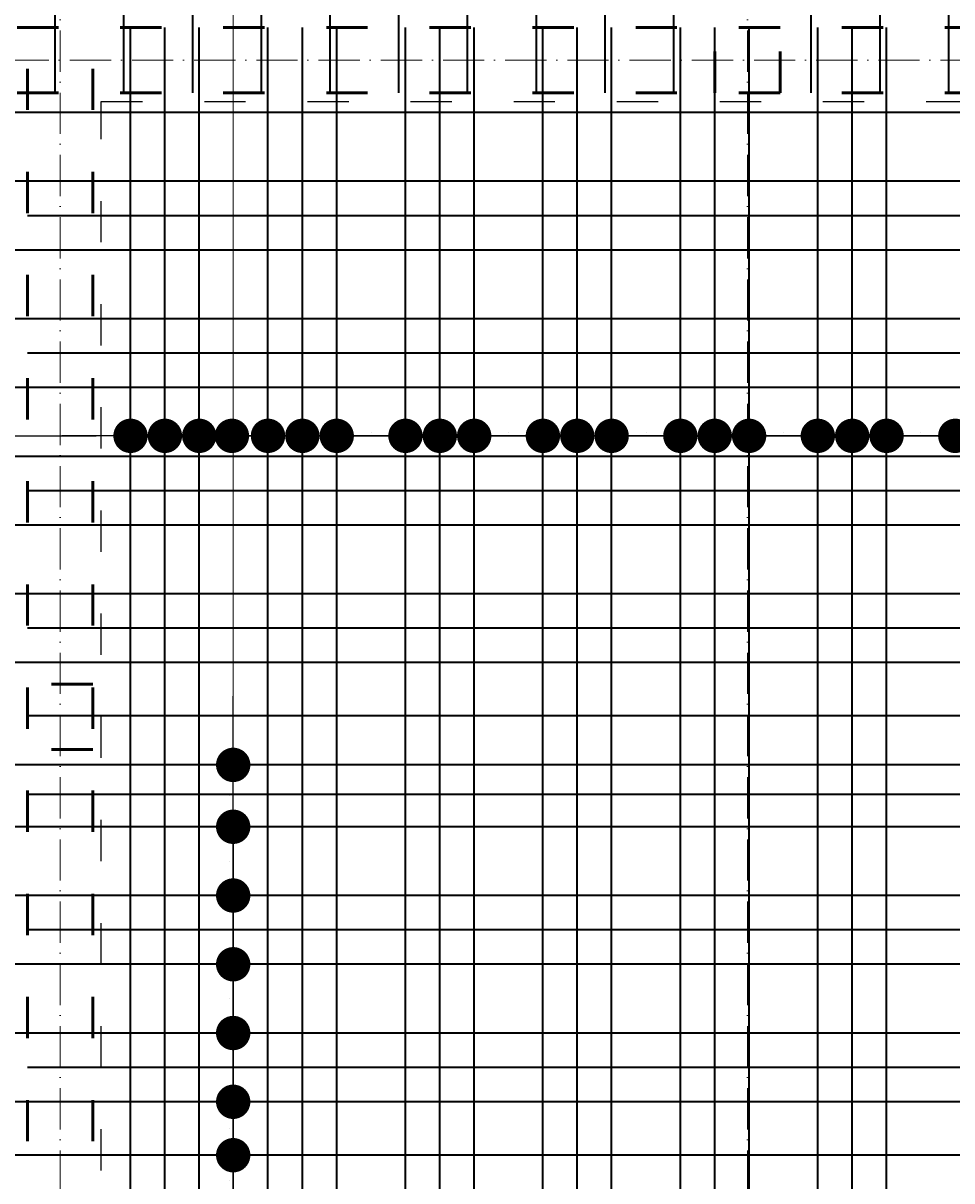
# Model space of a CAD drawing. Header units: millimetres. Extents: x 300938 to 312016, y 11971 to 20881.
# Tile 128 of 239: x 307780 to 308050, y 16593 to 16930. Entities that reach past the tile are written whole.
import ezdxf

# ---------------------------------------------------------------- set-up
doc = ezdxf.new("R2010")
doc.units = ezdxf.units.MM
doc.linetypes.add('ACAD_ISO03W100', pattern=[30, 12, -18])
doc.linetypes.add('ACAD_ISO10W100', pattern=[18, 12, -3, 0, -3])
for name, color, linetype, lineweight in [('konstrukcja wymiary', 1, 'Continuous', 13), ('osie', 5, 'ACAD_ISO10W100', 13), ('zbrojenie', 4, 'Continuous', 50), ('zbrojenie płyty', 141, 'Continuous', 35)]:
    doc.layers.add(name, color=color, linetype=linetype, lineweight=lineweight)
doc.layers.add('przerywane', color=6, linetype='ACAD_ISO03W100')
doc.styles.add('KONSTRUKCJA', font='romand.shx', dxfattribs={"oblique": 10})
doc.styles.get("Standard").update_dxf_attribs({"font": 'romand.shx', "oblique": 10})
doc.dimstyles.new('150', dxfattribs={"dimtxt": 10, "dimasz": 7, "dimexe": 1.25, "dimexo": 0.625, "dimgap": 3, "dimtad": 1, "dimdec": 0, "dimrnd": 0.5, "dimtxsty": 'KONSTRUKCJA', "dimblk": 'ARCHTICK', "dimcen": 2.5, "dimadec": 0, "dimazin": 0, "dimtfac": 1, "dimtdec": 0, "dimtix": 1, "dimtmove": 0, "dimatfit": 3, "dimfxl": 4, "dimfxlon": 1, "dimarcsym": 0})
doc.dimstyles.new('kropki', dxfattribs={"dimtxt": 0.001, "dimasz": 10, "dimexe": 1.25, "dimexo": 0.625, "dimgap": 1, "dimtad": 1, "dimtxsty": 'Standard', "dimblk": 'DOT', "dimcen": 2.5, "dimadec": 0, "dimazin": 0, "dimtfac": 1, "dimtmove": 0, "dimatfit": 3, "dimfxl": 1, "dimfxlon": 1, "dimarcsym": 0})

# ---------------------------------------------------------------- blocks, each defined once
blk = doc.blocks.new('_Dot')
at = {"color": 0, "linetype": 'ByBlock', "lineweight": -2}
blk.add_line((-0.5, 0), (-1, 0), dxfattribs=at)
at = {"color": 0, "linetype": 'ByBlock', "const_width": 0.5}
blk.add_lwpolyline([(-0.25, 0, 1), (0.25, 0, 1)], format="xyb", close=True, dxfattribs=at)
blk = doc.blocks.new('*D1487')
at = {"layer": 'Defpoints', "color": 0, "transparency": 16777216}
for p in [(307840.81, 16585.77), (307850.94, 16585.77), (307850.94, 16570.22)]:
    blk.add_point(p, dxfattribs=at)
at = {"layer": 'konstrukcja wymiary', "color": 0, "lineweight": -2, "transparency": 16777216}
for p, q in [((307840.81, 16595.77), (307840.81, 16605.77)), ((307841.81, 16585.77), (307839.56, 16585.77)), ((307840.81, 16570.22), (307840.81, 16585.77)), ((307841.81, 16570.22), (307839.56, 16570.22)), ((307840.81, 16560.22), (307840.81, 16550.22))]:
    blk.add_line(p, q, dxfattribs=at)
at = {"layer": 'konstrukcja wymiary', "color": 0, "lineweight": -2, "transparency": 16777216, "xscale": 10, "yscale": 10, "zscale": 10}
for p, rotation in [((307840.81, 16585.77), 270), ((307840.81, 16570.22), 90)]:
    blk.add_blockref('_Dot', p, dxfattribs=dict(at, rotation=rotation))
at = {"layer": 'konstrukcja wymiary', "color": 0, "transparency": 16777216, "insert": (307839.81, 16578), "char_height": 0.001, "attachment_point": 5, "rotation": 90}
blk.add_mtext('15,54', dxfattribs=at)
blk = doc.blocks.new('*D1488')
at = {"layer": 'Defpoints', "color": 0, "transparency": 16777216}
for p in [(307840.81, 16600.68), (307850.94, 16600.68), (307850.94, 16585.77)]:
    blk.add_point(p, dxfattribs=at)
at = {"layer": 'konstrukcja wymiary', "color": 0, "lineweight": -2, "transparency": 16777216}
for p, q in [((307840.81, 16610.68), (307840.81, 16620.68)), ((307841.81, 16600.68), (307839.56, 16600.68)), ((307840.81, 16585.77), (307840.81, 16600.68)), ((307841.81, 16585.77), (307839.56, 16585.77)), ((307840.81, 16575.77), (307840.81, 16565.77))]:
    blk.add_line(p, q, dxfattribs=at)
at = {"layer": 'konstrukcja wymiary', "color": 0, "lineweight": -2, "transparency": 16777216, "xscale": 10, "yscale": 10, "zscale": 10}
for p, rotation in [((307840.81, 16600.68), 270), ((307840.81, 16585.77), 90)]:
    blk.add_blockref('_Dot', p, dxfattribs=dict(at, rotation=rotation))
at = {"layer": 'konstrukcja wymiary', "color": 0, "transparency": 16777216, "insert": (307839.81, 16593.22), "char_height": 0.001, "attachment_point": 5, "rotation": 90}
blk.add_mtext('14,91', dxfattribs=at)
blk = doc.blocks.new('*D1489')
at = {"layer": 'Defpoints', "color": 0, "transparency": 16777216}
for p in [(307840.81, 16616.22), (307850.94, 16616.22), (307850.94, 16600.68)]:
    blk.add_point(p, dxfattribs=at)
at = {"layer": 'konstrukcja wymiary', "color": 0, "lineweight": -2, "transparency": 16777216}
for p, q in [((307840.81, 16626.22), (307840.81, 16636.22)), ((307841.81, 16616.22), (307839.56, 16616.22)), ((307840.81, 16600.68), (307840.81, 16616.22)), ((307841.81, 16600.68), (307839.56, 16600.68)), ((307840.81, 16590.68), (307840.81, 16580.68))]:
    blk.add_line(p, q, dxfattribs=at)
at = {"layer": 'konstrukcja wymiary', "color": 0, "lineweight": -2, "transparency": 16777216, "xscale": 10, "yscale": 10, "zscale": 10}
for p, rotation in [((307840.81, 16616.22), 270), ((307840.81, 16600.68), 90)]:
    blk.add_blockref('_Dot', p, dxfattribs=dict(at, rotation=rotation))
at = {"layer": 'konstrukcja wymiary', "color": 0, "transparency": 16777216, "insert": (307839.81, 16608.45), "char_height": 0.001, "attachment_point": 5, "rotation": 90}
blk.add_mtext('15,54', dxfattribs=at)
blk = doc.blocks.new('*D1490')
at = {"layer": 'Defpoints', "color": 0, "transparency": 16777216}
for p in [(307840.81, 16636.22), (307850.94, 16636.22), (307850.94, 16616.22)]:
    blk.add_point(p, dxfattribs=at)
at = {"layer": 'konstrukcja wymiary', "color": 0, "lineweight": -2, "transparency": 16777216}
for p, q in [((307840.81, 16646.22), (307840.81, 16656.22)), ((307841.81, 16636.22), (307839.56, 16636.22)), ((307840.81, 16616.22), (307840.81, 16636.22)), ((307841.81, 16616.22), (307839.56, 16616.22)), ((307840.81, 16606.22), (307840.81, 16596.22))]:
    blk.add_line(p, q, dxfattribs=at)
at = {"layer": 'konstrukcja wymiary', "color": 0, "lineweight": -2, "transparency": 16777216, "xscale": 10, "yscale": 10, "zscale": 10}
for p, rotation in [((307840.81, 16636.22), 270), ((307840.81, 16616.22), 90)]:
    blk.add_blockref('_Dot', p, dxfattribs=dict(at, rotation=rotation))
at = {"layer": 'konstrukcja wymiary', "color": 0, "transparency": 16777216, "insert": (307839.81, 16626.22), "char_height": 0.001, "attachment_point": 5, "rotation": 90}
blk.add_mtext('20', dxfattribs=at)
blk = doc.blocks.new('*D1491')
at = {"layer": 'Defpoints', "color": 0, "transparency": 16777216}
for p in [(307840.81, 16656.22), (307850.94, 16656.22), (307850.94, 16636.22)]:
    blk.add_point(p, dxfattribs=at)
at = {"layer": 'konstrukcja wymiary', "color": 0, "lineweight": -2, "transparency": 16777216}
for p, q in [((307840.81, 16666.22), (307840.81, 16676.22)), ((307841.81, 16656.22), (307839.56, 16656.22)), ((307840.81, 16636.22), (307840.81, 16656.22)), ((307841.81, 16636.22), (307839.56, 16636.22)), ((307840.81, 16626.22), (307840.81, 16616.22))]:
    blk.add_line(p, q, dxfattribs=at)
at = {"layer": 'konstrukcja wymiary', "color": 0, "lineweight": -2, "transparency": 16777216, "xscale": 10, "yscale": 10, "zscale": 10}
for p, rotation in [((307840.81, 16656.22), 270), ((307840.81, 16636.22), 90)]:
    blk.add_blockref('_Dot', p, dxfattribs=dict(at, rotation=rotation))
at = {"layer": 'konstrukcja wymiary', "color": 0, "transparency": 16777216, "insert": (307839.81, 16646.22), "char_height": 0.001, "attachment_point": 5, "rotation": 90}
blk.add_mtext('20', dxfattribs=at)
blk = doc.blocks.new('*D1492')
at = {"layer": 'Defpoints', "color": 0, "transparency": 16777216}
for p in [(307840.81, 16676.22), (307850.94, 16676.22), (307850.94, 16656.22)]:
    blk.add_point(p, dxfattribs=at)
at = {"layer": 'konstrukcja wymiary', "color": 0, "lineweight": -2, "transparency": 16777216}
for p, q in [((307840.81, 16686.22), (307840.81, 16696.22)), ((307841.81, 16676.22), (307839.56, 16676.22)), ((307840.81, 16656.22), (307840.81, 16676.22)), ((307841.81, 16656.22), (307839.56, 16656.22)), ((307840.81, 16646.22), (307840.81, 16636.22))]:
    blk.add_line(p, q, dxfattribs=at)
at = {"layer": 'konstrukcja wymiary', "color": 0, "lineweight": -2, "transparency": 16777216, "xscale": 10, "yscale": 10, "zscale": 10}
for p, rotation in [((307840.81, 16676.22), 270), ((307840.81, 16656.22), 90)]:
    blk.add_blockref('_Dot', p, dxfattribs=dict(at, rotation=rotation))
at = {"layer": 'konstrukcja wymiary', "color": 0, "transparency": 16777216, "insert": (307839.81, 16666.22), "char_height": 0.001, "attachment_point": 5, "rotation": 90}
blk.add_mtext('20', dxfattribs=at)
blk = doc.blocks.new('*D1493')
at = {"layer": 'Defpoints', "color": 0, "transparency": 16777216}
for p in [(307840.81, 16696.22), (307850.94, 16696.22), (307850.94, 16676.22)]:
    blk.add_point(p, dxfattribs=at)
at = {"layer": 'konstrukcja wymiary', "color": 0, "lineweight": -2, "transparency": 16777216}
for p, q in [((307840.81, 16706.22), (307840.81, 16716.22)), ((307841.81, 16696.22), (307839.56, 16696.22)), ((307840.81, 16676.22), (307840.81, 16696.22)), ((307841.81, 16676.22), (307839.56, 16676.22)), ((307840.81, 16666.22), (307840.81, 16656.22))]:
    blk.add_line(p, q, dxfattribs=at)
at = {"layer": 'konstrukcja wymiary', "color": 0, "lineweight": -2, "transparency": 16777216, "xscale": 10, "yscale": 10, "zscale": 10}
for p, rotation in [((307840.81, 16696.22), 270), ((307840.81, 16676.22), 90)]:
    blk.add_blockref('_Dot', p, dxfattribs=dict(at, rotation=rotation))
at = {"layer": 'konstrukcja wymiary', "color": 0, "transparency": 16777216, "insert": (307839.81, 16686.22), "char_height": 0.001, "attachment_point": 5, "rotation": 90}
blk.add_mtext('20', dxfattribs=at)
blk = doc.blocks.new('*D1494')
at = {"layer": 'Defpoints', "color": 0, "transparency": 16777216}
for p in [(307840.81, 16714.22), (307850.94, 16714.22), (307850.94, 16696.22)]:
    blk.add_point(p, dxfattribs=at)
at = {"layer": 'konstrukcja wymiary', "color": 0, "lineweight": -2, "transparency": 16777216}
for p, q in [((307840.81, 16724.22), (307840.81, 16734.22)), ((307841.81, 16714.22), (307839.56, 16714.22)), ((307840.81, 16696.22), (307840.81, 16714.22)), ((307841.81, 16696.22), (307839.56, 16696.22)), ((307840.81, 16686.22), (307840.81, 16676.22))]:
    blk.add_line(p, q, dxfattribs=at)
at = {"layer": 'konstrukcja wymiary', "color": 0, "lineweight": -2, "transparency": 16777216, "xscale": 10, "yscale": 10, "zscale": 10}
for p, rotation in [((307840.81, 16714.22), 270), ((307840.81, 16696.22), 90)]:
    blk.add_blockref('_Dot', p, dxfattribs=dict(at, rotation=rotation))
at = {"layer": 'konstrukcja wymiary', "color": 0, "transparency": 16777216, "insert": (307839.81, 16705.22), "char_height": 0.001, "attachment_point": 5, "rotation": 90}
blk.add_mtext('18', dxfattribs=at)
blk = doc.blocks.new('*D1622')
at = {"layer": 'Defpoints', "color": 0, "transparency": 16777216}
for p in [(307810.94, 16809.93), (307250.94, 16796.22), (307810.94, 16728.45)]:
    blk.add_point(p, dxfattribs=at)
at = {"layer": 'konstrukcja wymiary', "color": 0, "lineweight": -2, "transparency": 16777216}
for p, q in [((307250.94, 16808.93), (307250.94, 16811.18)), ((307810.94, 16808.93), (307810.94, 16811.18)), ((307260.94, 16809.93), (307800.94, 16809.93))]:
    blk.add_line(p, q, dxfattribs=at)
at = {"layer": 'konstrukcja wymiary', "color": 0, "lineweight": -2, "transparency": 16777216, "xscale": 10, "yscale": 10, "zscale": 10, "rotation": 180}
blk.add_blockref('_Dot', (307250.94, 16809.93), dxfattribs=at)
at = {"layer": 'konstrukcja wymiary', "color": 0, "lineweight": -2, "transparency": 16777216, "xscale": 10, "yscale": 10, "zscale": 10}
blk.add_blockref('_Dot', (307810.94, 16809.93), dxfattribs=at)
at = {"layer": 'konstrukcja wymiary', "color": 0, "transparency": 16777216, "insert": (307530.94, 16810.93), "char_height": 0.001, "attachment_point": 5}
blk.add_mtext('560', dxfattribs=at)
blk = doc.blocks.new('*D1623')
at = {"layer": 'Defpoints', "color": 0, "transparency": 16777216}
for p in [(307820.94, 16809.93), (307810.94, 16728.45), (307820.94, 16728.45)]:
    blk.add_point(p, dxfattribs=at)
at = {"layer": 'konstrukcja wymiary', "color": 0, "lineweight": -2, "transparency": 16777216}
for p, q in [((307810.94, 16808.93), (307810.94, 16811.18)), ((307820.94, 16808.93), (307820.94, 16811.18)), ((307800.94, 16809.93), (307790.94, 16809.93)), ((307810.94, 16809.93), (307820.94, 16809.93)), ((307830.94, 16809.93), (307840.94, 16809.93))]:
    blk.add_line(p, q, dxfattribs=at)
at = {"layer": 'konstrukcja wymiary', "color": 0, "lineweight": -2, "transparency": 16777216, "xscale": 10, "yscale": 10, "zscale": 10}
blk.add_blockref('_Dot', (307810.94, 16809.93), dxfattribs=at)
at = {"layer": 'konstrukcja wymiary', "color": 0, "lineweight": -2, "transparency": 16777216, "xscale": 10, "yscale": 10, "zscale": 10, "rotation": 180}
blk.add_blockref('_Dot', (307820.94, 16809.93), dxfattribs=at)
at = {"layer": 'konstrukcja wymiary', "color": 0, "transparency": 16777216, "insert": (307815.94, 16810.93), "char_height": 0.001, "attachment_point": 5}
blk.add_mtext('10', dxfattribs=at)
blk = doc.blocks.new('*D1624')
at = {"layer": 'Defpoints', "color": 0, "transparency": 16777216}
for p in [(307830.94, 16809.93), (307820.94, 16728.45), (307830.94, 16728.45)]:
    blk.add_point(p, dxfattribs=at)
at = {"layer": 'konstrukcja wymiary', "color": 0, "lineweight": -2, "transparency": 16777216}
for p, q in [((307820.94, 16808.93), (307820.94, 16811.18)), ((307830.94, 16808.93), (307830.94, 16811.18)), ((307810.94, 16809.93), (307800.94, 16809.93)), ((307820.94, 16809.93), (307830.94, 16809.93)), ((307840.94, 16809.93), (307850.94, 16809.93))]:
    blk.add_line(p, q, dxfattribs=at)
at = {"layer": 'konstrukcja wymiary', "color": 0, "lineweight": -2, "transparency": 16777216, "xscale": 10, "yscale": 10, "zscale": 10}
blk.add_blockref('_Dot', (307820.94, 16809.93), dxfattribs=at)
at = {"layer": 'konstrukcja wymiary', "color": 0, "lineweight": -2, "transparency": 16777216, "xscale": 10, "yscale": 10, "zscale": 10, "rotation": 180}
blk.add_blockref('_Dot', (307830.94, 16809.93), dxfattribs=at)
at = {"layer": 'konstrukcja wymiary', "color": 0, "transparency": 16777216, "insert": (307825.94, 16810.93), "char_height": 0.001, "attachment_point": 5}
blk.add_mtext('10', dxfattribs=at)
blk = doc.blocks.new('*D1625')
at = {"layer": 'Defpoints', "color": 0, "transparency": 16777216}
for p in [(307850.94, 16809.93), (307850.94, 16783.96), (307830.94, 16728.45)]:
    blk.add_point(p, dxfattribs=at)
at = {"layer": 'konstrukcja wymiary', "color": 0, "lineweight": -2, "transparency": 16777216}
for p, q in [((307830.94, 16808.93), (307830.94, 16811.18)), ((307850.94, 16808.93), (307850.94, 16811.18)), ((307820.94, 16809.93), (307810.94, 16809.93)), ((307830.94, 16809.93), (307850.94, 16809.93)), ((307860.94, 16809.93), (307870.94, 16809.93))]:
    blk.add_line(p, q, dxfattribs=at)
at = {"layer": 'konstrukcja wymiary', "color": 0, "lineweight": -2, "transparency": 16777216, "xscale": 10, "yscale": 10, "zscale": 10}
blk.add_blockref('_Dot', (307830.94, 16809.93), dxfattribs=at)
at = {"layer": 'konstrukcja wymiary', "color": 0, "lineweight": -2, "transparency": 16777216, "xscale": 10, "yscale": 10, "zscale": 10, "rotation": 180}
blk.add_blockref('_Dot', (307850.94, 16809.93), dxfattribs=at)
at = {"layer": 'konstrukcja wymiary', "color": 0, "transparency": 16777216, "insert": (307840.94, 16810.93), "char_height": 0.001, "attachment_point": 5}
blk.add_mtext('20', dxfattribs=at)
blk = doc.blocks.new('*D1626')
at = {"layer": 'Defpoints', "color": 0, "transparency": 16777216}
for p in [(307860.94, 16809.93), (307850.94, 16783.96), (307860.94, 16783.96)]:
    blk.add_point(p, dxfattribs=at)
at = {"layer": 'konstrukcja wymiary', "color": 0, "lineweight": -2, "transparency": 16777216}
for p, q in [((307850.94, 16808.93), (307850.94, 16811.18)), ((307860.94, 16808.93), (307860.94, 16811.18)), ((307840.94, 16809.93), (307830.94, 16809.93)), ((307850.94, 16809.93), (307860.94, 16809.93)), ((307870.94, 16809.93), (307880.94, 16809.93))]:
    blk.add_line(p, q, dxfattribs=at)
at = {"layer": 'konstrukcja wymiary', "color": 0, "lineweight": -2, "transparency": 16777216, "xscale": 10, "yscale": 10, "zscale": 10}
blk.add_blockref('_Dot', (307850.94, 16809.93), dxfattribs=at)
at = {"layer": 'konstrukcja wymiary', "color": 0, "lineweight": -2, "transparency": 16777216, "xscale": 10, "yscale": 10, "zscale": 10, "rotation": 180}
blk.add_blockref('_Dot', (307860.94, 16809.93), dxfattribs=at)
at = {"layer": 'konstrukcja wymiary', "color": 0, "transparency": 16777216, "insert": (307855.94, 16810.93), "char_height": 0.001, "attachment_point": 5}
blk.add_mtext('10', dxfattribs=at)
blk = doc.blocks.new('*D1627')
at = {"layer": 'Defpoints', "color": 0, "transparency": 16777216}
for p in [(307870.94, 16809.93), (307860.94, 16783.96), (307870.94, 16783.96)]:
    blk.add_point(p, dxfattribs=at)
at = {"layer": 'konstrukcja wymiary', "color": 0, "lineweight": -2, "transparency": 16777216}
for p, q in [((307860.94, 16808.93), (307860.94, 16811.18)), ((307870.94, 16808.93), (307870.94, 16811.18)), ((307850.94, 16809.93), (307840.94, 16809.93)), ((307860.94, 16809.93), (307870.94, 16809.93)), ((307880.94, 16809.93), (307890.94, 16809.93))]:
    blk.add_line(p, q, dxfattribs=at)
at = {"layer": 'konstrukcja wymiary', "color": 0, "lineweight": -2, "transparency": 16777216, "xscale": 10, "yscale": 10, "zscale": 10}
blk.add_blockref('_Dot', (307860.94, 16809.93), dxfattribs=at)
at = {"layer": 'konstrukcja wymiary', "color": 0, "lineweight": -2, "transparency": 16777216, "xscale": 10, "yscale": 10, "zscale": 10, "rotation": 180}
blk.add_blockref('_Dot', (307870.94, 16809.93), dxfattribs=at)
at = {"layer": 'konstrukcja wymiary', "color": 0, "transparency": 16777216, "insert": (307865.94, 16810.93), "char_height": 0.001, "attachment_point": 5}
blk.add_mtext('10', dxfattribs=at)
blk = doc.blocks.new('*D1628')
at = {"layer": 'Defpoints', "color": 0, "transparency": 16777216}
for p in [(307890.94, 16809.93), (307870.94, 16783.96), (307890.94, 16783.96)]:
    blk.add_point(p, dxfattribs=at)
at = {"layer": 'konstrukcja wymiary', "color": 0, "lineweight": -2, "transparency": 16777216}
for p, q in [((307870.94, 16808.93), (307870.94, 16811.18)), ((307890.94, 16808.93), (307890.94, 16811.18)), ((307860.94, 16809.93), (307850.94, 16809.93)), ((307870.94, 16809.93), (307890.94, 16809.93)), ((307900.94, 16809.93), (307910.94, 16809.93))]:
    blk.add_line(p, q, dxfattribs=at)
at = {"layer": 'konstrukcja wymiary', "color": 0, "lineweight": -2, "transparency": 16777216, "xscale": 10, "yscale": 10, "zscale": 10}
blk.add_blockref('_Dot', (307870.94, 16809.93), dxfattribs=at)
at = {"layer": 'konstrukcja wymiary', "color": 0, "lineweight": -2, "transparency": 16777216, "xscale": 10, "yscale": 10, "zscale": 10, "rotation": 180}
blk.add_blockref('_Dot', (307890.94, 16809.93), dxfattribs=at)
at = {"layer": 'konstrukcja wymiary', "color": 0, "transparency": 16777216, "insert": (307880.94, 16810.93), "char_height": 0.001, "attachment_point": 5}
blk.add_mtext('20', dxfattribs=at)
blk = doc.blocks.new('*D1629')
at = {"layer": 'Defpoints', "color": 0, "transparency": 16777216}
for p in [(307900.94, 16809.93), (307890.94, 16783.96), (307900.94, 16783.96)]:
    blk.add_point(p, dxfattribs=at)
at = {"layer": 'konstrukcja wymiary', "color": 0, "lineweight": -2, "transparency": 16777216}
for p, q in [((307890.94, 16808.93), (307890.94, 16811.18)), ((307900.94, 16808.93), (307900.94, 16811.18)), ((307880.94, 16809.93), (307870.94, 16809.93)), ((307890.94, 16809.93), (307900.94, 16809.93)), ((307910.94, 16809.93), (307920.94, 16809.93))]:
    blk.add_line(p, q, dxfattribs=at)
at = {"layer": 'konstrukcja wymiary', "color": 0, "lineweight": -2, "transparency": 16777216, "xscale": 10, "yscale": 10, "zscale": 10}
blk.add_blockref('_Dot', (307890.94, 16809.93), dxfattribs=at)
at = {"layer": 'konstrukcja wymiary', "color": 0, "lineweight": -2, "transparency": 16777216, "xscale": 10, "yscale": 10, "zscale": 10, "rotation": 180}
blk.add_blockref('_Dot', (307900.94, 16809.93), dxfattribs=at)
at = {"layer": 'konstrukcja wymiary', "color": 0, "transparency": 16777216, "insert": (307895.94, 16810.93), "char_height": 0.001, "attachment_point": 5}
blk.add_mtext('10', dxfattribs=at)
blk = doc.blocks.new('*D1630')
at = {"layer": 'Defpoints', "color": 0, "transparency": 16777216}
for p in [(307910.94, 16809.93), (307900.94, 16783.96), (307910.94, 16783.96)]:
    blk.add_point(p, dxfattribs=at)
at = {"layer": 'konstrukcja wymiary', "color": 0, "lineweight": -2, "transparency": 16777216}
for p, q in [((307900.94, 16808.93), (307900.94, 16811.18)), ((307910.94, 16808.93), (307910.94, 16811.18)), ((307890.94, 16809.93), (307880.94, 16809.93)), ((307900.94, 16809.93), (307910.94, 16809.93)), ((307920.94, 16809.93), (307930.94, 16809.93))]:
    blk.add_line(p, q, dxfattribs=at)
at = {"layer": 'konstrukcja wymiary', "color": 0, "lineweight": -2, "transparency": 16777216, "xscale": 10, "yscale": 10, "zscale": 10}
blk.add_blockref('_Dot', (307900.94, 16809.93), dxfattribs=at)
at = {"layer": 'konstrukcja wymiary', "color": 0, "lineweight": -2, "transparency": 16777216, "xscale": 10, "yscale": 10, "zscale": 10, "rotation": 180}
blk.add_blockref('_Dot', (307910.94, 16809.93), dxfattribs=at)
at = {"layer": 'konstrukcja wymiary', "color": 0, "transparency": 16777216, "insert": (307905.94, 16810.93), "char_height": 0.001, "attachment_point": 5}
blk.add_mtext('10', dxfattribs=at)
blk = doc.blocks.new('*D1631')
at = {"layer": 'Defpoints', "color": 0, "transparency": 16777216}
for p in [(307930.94, 16809.93), (307910.94, 16783.96), (307930.94, 16783.96)]:
    blk.add_point(p, dxfattribs=at)
at = {"layer": 'konstrukcja wymiary', "color": 0, "lineweight": -2, "transparency": 16777216}
for p, q in [((307910.94, 16808.93), (307910.94, 16811.18)), ((307930.94, 16808.93), (307930.94, 16811.18)), ((307900.94, 16809.93), (307890.94, 16809.93)), ((307910.94, 16809.93), (307930.94, 16809.93)), ((307940.94, 16809.93), (307950.94, 16809.93))]:
    blk.add_line(p, q, dxfattribs=at)
at = {"layer": 'konstrukcja wymiary', "color": 0, "lineweight": -2, "transparency": 16777216, "xscale": 10, "yscale": 10, "zscale": 10}
blk.add_blockref('_Dot', (307910.94, 16809.93), dxfattribs=at)
at = {"layer": 'konstrukcja wymiary', "color": 0, "lineweight": -2, "transparency": 16777216, "xscale": 10, "yscale": 10, "zscale": 10, "rotation": 180}
blk.add_blockref('_Dot', (307930.94, 16809.93), dxfattribs=at)
at = {"layer": 'konstrukcja wymiary', "color": 0, "transparency": 16777216, "insert": (307920.94, 16810.93), "char_height": 0.001, "attachment_point": 5}
blk.add_mtext('20', dxfattribs=at)
blk = doc.blocks.new('*D1632')
at = {"layer": 'Defpoints', "color": 0, "transparency": 16777216}
for p in [(307940.94, 16809.93), (307930.94, 16783.96), (307940.94, 16783.96)]:
    blk.add_point(p, dxfattribs=at)
at = {"layer": 'konstrukcja wymiary', "color": 0, "lineweight": -2, "transparency": 16777216}
for p, q in [((307930.94, 16808.93), (307930.94, 16811.18)), ((307940.94, 16808.93), (307940.94, 16811.18)), ((307920.94, 16809.93), (307910.94, 16809.93)), ((307930.94, 16809.93), (307940.94, 16809.93)), ((307950.94, 16809.93), (307960.94, 16809.93))]:
    blk.add_line(p, q, dxfattribs=at)
at = {"layer": 'konstrukcja wymiary', "color": 0, "lineweight": -2, "transparency": 16777216, "xscale": 10, "yscale": 10, "zscale": 10}
blk.add_blockref('_Dot', (307930.94, 16809.93), dxfattribs=at)
at = {"layer": 'konstrukcja wymiary', "color": 0, "lineweight": -2, "transparency": 16777216, "xscale": 10, "yscale": 10, "zscale": 10, "rotation": 180}
blk.add_blockref('_Dot', (307940.94, 16809.93), dxfattribs=at)
at = {"layer": 'konstrukcja wymiary', "color": 0, "transparency": 16777216, "insert": (307935.94, 16810.93), "char_height": 0.001, "attachment_point": 5}
blk.add_mtext('10', dxfattribs=at)
blk = doc.blocks.new('*D1633')
at = {"layer": 'Defpoints', "color": 0, "transparency": 16777216}
for p in [(307950.94, 16809.93), (307940.94, 16783.96), (307950.94, 16783.96)]:
    blk.add_point(p, dxfattribs=at)
at = {"layer": 'konstrukcja wymiary', "color": 0, "lineweight": -2, "transparency": 16777216}
for p, q in [((307940.94, 16808.93), (307940.94, 16811.18)), ((307950.94, 16808.93), (307950.94, 16811.18)), ((307930.94, 16809.93), (307920.94, 16809.93)), ((307940.94, 16809.93), (307950.94, 16809.93)), ((307960.94, 16809.93), (307970.94, 16809.93))]:
    blk.add_line(p, q, dxfattribs=at)
at = {"layer": 'konstrukcja wymiary', "color": 0, "lineweight": -2, "transparency": 16777216, "xscale": 10, "yscale": 10, "zscale": 10}
blk.add_blockref('_Dot', (307940.94, 16809.93), dxfattribs=at)
at = {"layer": 'konstrukcja wymiary', "color": 0, "lineweight": -2, "transparency": 16777216, "xscale": 10, "yscale": 10, "zscale": 10, "rotation": 180}
blk.add_blockref('_Dot', (307950.94, 16809.93), dxfattribs=at)
at = {"layer": 'konstrukcja wymiary', "color": 0, "transparency": 16777216, "insert": (307945.94, 16810.93), "char_height": 0.001, "attachment_point": 5}
blk.add_mtext('10', dxfattribs=at)
blk = doc.blocks.new('*D1634')
at = {"layer": 'Defpoints', "color": 0, "transparency": 16777216}
for p in [(307970.94, 16809.93), (307950.94, 16783.96), (307970.94, 16783.96)]:
    blk.add_point(p, dxfattribs=at)
at = {"layer": 'konstrukcja wymiary', "color": 0, "lineweight": -2, "transparency": 16777216}
for p, q in [((307950.94, 16808.93), (307950.94, 16811.18)), ((307970.94, 16808.93), (307970.94, 16811.18)), ((307940.94, 16809.93), (307930.94, 16809.93)), ((307950.94, 16809.93), (307970.94, 16809.93)), ((307980.94, 16809.93), (307990.94, 16809.93))]:
    blk.add_line(p, q, dxfattribs=at)
at = {"layer": 'konstrukcja wymiary', "color": 0, "lineweight": -2, "transparency": 16777216, "xscale": 10, "yscale": 10, "zscale": 10}
blk.add_blockref('_Dot', (307950.94, 16809.93), dxfattribs=at)
at = {"layer": 'konstrukcja wymiary', "color": 0, "lineweight": -2, "transparency": 16777216, "xscale": 10, "yscale": 10, "zscale": 10, "rotation": 180}
blk.add_blockref('_Dot', (307970.94, 16809.93), dxfattribs=at)
at = {"layer": 'konstrukcja wymiary', "color": 0, "transparency": 16777216, "insert": (307960.94, 16810.93), "char_height": 0.001, "attachment_point": 5}
blk.add_mtext('20', dxfattribs=at)
blk = doc.blocks.new('*D1635')
at = {"layer": 'Defpoints', "color": 0, "transparency": 16777216}
for p in [(307980.94, 16809.93), (307970.94, 16783.96), (307980.94, 16783.96)]:
    blk.add_point(p, dxfattribs=at)
at = {"layer": 'konstrukcja wymiary', "color": 0, "lineweight": -2, "transparency": 16777216}
for p, q in [((307970.94, 16808.93), (307970.94, 16811.18)), ((307980.94, 16808.93), (307980.94, 16811.18)), ((307960.94, 16809.93), (307950.94, 16809.93)), ((307970.94, 16809.93), (307980.94, 16809.93)), ((307990.94, 16809.93), (308000.94, 16809.93))]:
    blk.add_line(p, q, dxfattribs=at)
at = {"layer": 'konstrukcja wymiary', "color": 0, "lineweight": -2, "transparency": 16777216, "xscale": 10, "yscale": 10, "zscale": 10}
blk.add_blockref('_Dot', (307970.94, 16809.93), dxfattribs=at)
at = {"layer": 'konstrukcja wymiary', "color": 0, "lineweight": -2, "transparency": 16777216, "xscale": 10, "yscale": 10, "zscale": 10, "rotation": 180}
blk.add_blockref('_Dot', (307980.94, 16809.93), dxfattribs=at)
at = {"layer": 'konstrukcja wymiary', "color": 0, "transparency": 16777216, "insert": (307975.94, 16810.93), "char_height": 0.001, "attachment_point": 5}
blk.add_mtext('10', dxfattribs=at)
blk = doc.blocks.new('*D1636')
at = {"layer": 'Defpoints', "color": 0, "transparency": 16777216}
for p in [(307990.94, 16809.93), (307980.94, 16783.96), (307990.94, 16783.96)]:
    blk.add_point(p, dxfattribs=at)
at = {"layer": 'konstrukcja wymiary', "color": 0, "lineweight": -2, "transparency": 16777216}
for p, q in [((307980.94, 16808.93), (307980.94, 16811.18)), ((307990.94, 16808.93), (307990.94, 16811.18)), ((307970.94, 16809.93), (307960.94, 16809.93)), ((307980.94, 16809.93), (307990.94, 16809.93)), ((308000.94, 16809.93), (308010.94, 16809.93))]:
    blk.add_line(p, q, dxfattribs=at)
at = {"layer": 'konstrukcja wymiary', "color": 0, "lineweight": -2, "transparency": 16777216, "xscale": 10, "yscale": 10, "zscale": 10}
blk.add_blockref('_Dot', (307980.94, 16809.93), dxfattribs=at)
at = {"layer": 'konstrukcja wymiary', "color": 0, "lineweight": -2, "transparency": 16777216, "xscale": 10, "yscale": 10, "zscale": 10, "rotation": 180}
blk.add_blockref('_Dot', (307990.94, 16809.93), dxfattribs=at)
at = {"layer": 'konstrukcja wymiary', "color": 0, "transparency": 16777216, "insert": (307985.94, 16810.93), "char_height": 0.001, "attachment_point": 5}
blk.add_mtext('10', dxfattribs=at)
blk = doc.blocks.new('*D1637')
at = {"layer": 'Defpoints', "color": 0, "transparency": 16777216}
for p in [(308010.94, 16809.93), (307990.94, 16783.96), (308010.94, 16783.96)]:
    blk.add_point(p, dxfattribs=at)
at = {"layer": 'konstrukcja wymiary', "color": 0, "lineweight": -2, "transparency": 16777216}
for p, q in [((307990.94, 16808.93), (307990.94, 16811.18)), ((308010.94, 16808.93), (308010.94, 16811.18)), ((307980.94, 16809.93), (307970.94, 16809.93)), ((307990.94, 16809.93), (308010.94, 16809.93)), ((308020.94, 16809.93), (308030.94, 16809.93))]:
    blk.add_line(p, q, dxfattribs=at)
at = {"layer": 'konstrukcja wymiary', "color": 0, "lineweight": -2, "transparency": 16777216, "xscale": 10, "yscale": 10, "zscale": 10}
blk.add_blockref('_Dot', (307990.94, 16809.93), dxfattribs=at)
at = {"layer": 'konstrukcja wymiary', "color": 0, "lineweight": -2, "transparency": 16777216, "xscale": 10, "yscale": 10, "zscale": 10, "rotation": 180}
blk.add_blockref('_Dot', (308010.94, 16809.93), dxfattribs=at)
at = {"layer": 'konstrukcja wymiary', "color": 0, "transparency": 16777216, "insert": (308000.94, 16810.93), "char_height": 0.001, "attachment_point": 5}
blk.add_mtext('20', dxfattribs=at)
blk = doc.blocks.new('*D1638')
at = {"layer": 'Defpoints', "color": 0, "transparency": 16777216}
for p in [(308020.94, 16809.93), (308010.94, 16783.96), (308020.94, 16783.96)]:
    blk.add_point(p, dxfattribs=at)
at = {"layer": 'konstrukcja wymiary', "color": 0, "lineweight": -2, "transparency": 16777216}
for p, q in [((308010.94, 16808.93), (308010.94, 16811.18)), ((308020.94, 16808.93), (308020.94, 16811.18)), ((308000.94, 16809.93), (307990.94, 16809.93)), ((308010.94, 16809.93), (308020.94, 16809.93)), ((308030.94, 16809.93), (308040.94, 16809.93))]:
    blk.add_line(p, q, dxfattribs=at)
at = {"layer": 'konstrukcja wymiary', "color": 0, "lineweight": -2, "transparency": 16777216, "xscale": 10, "yscale": 10, "zscale": 10}
blk.add_blockref('_Dot', (308010.94, 16809.93), dxfattribs=at)
at = {"layer": 'konstrukcja wymiary', "color": 0, "lineweight": -2, "transparency": 16777216, "xscale": 10, "yscale": 10, "zscale": 10, "rotation": 180}
blk.add_blockref('_Dot', (308020.94, 16809.93), dxfattribs=at)
at = {"layer": 'konstrukcja wymiary', "color": 0, "transparency": 16777216, "insert": (308015.94, 16810.93), "char_height": 0.001, "attachment_point": 5}
blk.add_mtext('10', dxfattribs=at)
blk = doc.blocks.new('*D1639')
at = {"layer": 'Defpoints', "color": 0, "transparency": 16777216}
for p in [(308030.94, 16809.93), (307840.44, 16783.96), (308030.94, 16783.96)]:
    blk.add_point(p, dxfattribs=at)
at = {"layer": 'konstrukcja wymiary', "color": 0, "lineweight": -2, "transparency": 16777216}
for p, q in [((307840.44, 16808.93), (307840.44, 16811.18)), ((308030.94, 16808.93), (308030.94, 16811.18)), ((307850.44, 16809.93), (308020.94, 16809.93))]:
    blk.add_line(p, q, dxfattribs=at)
at = {"layer": 'konstrukcja wymiary', "color": 0, "lineweight": -2, "transparency": 16777216, "xscale": 10, "yscale": 10, "zscale": 10, "rotation": 180}
blk.add_blockref('_Dot', (307840.44, 16809.93), dxfattribs=at)
at = {"layer": 'konstrukcja wymiary', "color": 0, "lineweight": -2, "transparency": 16777216, "xscale": 10, "yscale": 10, "zscale": 10}
blk.add_blockref('_Dot', (308030.94, 16809.93), dxfattribs=at)
at = {"layer": 'konstrukcja wymiary', "color": 0, "transparency": 16777216, "insert": (307935.69, 16810.93), "char_height": 0.001, "attachment_point": 5}
blk.add_mtext('190,5', dxfattribs=at)
blk = doc.blocks.new('*D1640')
at = {"layer": 'Defpoints', "color": 0, "transparency": 16777216}
for p in [(308050.94, 16809.93), (308030.94, 16783.96), (308050.94, 16783.96)]:
    blk.add_point(p, dxfattribs=at)
at = {"layer": 'konstrukcja wymiary', "color": 0, "lineweight": -2, "transparency": 16777216}
for p, q in [((308030.94, 16808.93), (308030.94, 16811.18)), ((308050.94, 16808.93), (308050.94, 16811.18)), ((308020.94, 16809.93), (308010.94, 16809.93)), ((308030.94, 16809.93), (308050.94, 16809.93)), ((308060.94, 16809.93), (308070.94, 16809.93))]:
    blk.add_line(p, q, dxfattribs=at)
at = {"layer": 'konstrukcja wymiary', "color": 0, "lineweight": -2, "transparency": 16777216, "xscale": 10, "yscale": 10, "zscale": 10}
blk.add_blockref('_Dot', (308030.94, 16809.93), dxfattribs=at)
at = {"layer": 'konstrukcja wymiary', "color": 0, "lineweight": -2, "transparency": 16777216, "xscale": 10, "yscale": 10, "zscale": 10, "rotation": 180}
blk.add_blockref('_Dot', (308050.94, 16809.93), dxfattribs=at)
at = {"layer": 'konstrukcja wymiary', "color": 0, "transparency": 16777216, "insert": (308040.94, 16810.93), "char_height": 0.001, "attachment_point": 5}
blk.add_mtext('20', dxfattribs=at)
blk = doc.blocks.new('*D1641')
at = {"layer": 'Defpoints', "color": 0, "transparency": 16777216}
for p in [(308060.94, 16809.93), (308050.94, 16783.96), (308060.94, 16783.96)]:
    blk.add_point(p, dxfattribs=at)
at = {"layer": 'konstrukcja wymiary', "color": 0, "lineweight": -2, "transparency": 16777216}
for p, q in [((308050.94, 16808.93), (308050.94, 16811.18)), ((308060.94, 16808.93), (308060.94, 16811.18)), ((308040.94, 16809.93), (308030.94, 16809.93)), ((308050.94, 16809.93), (308060.94, 16809.93)), ((308070.94, 16809.93), (308080.94, 16809.93))]:
    blk.add_line(p, q, dxfattribs=at)
at = {"layer": 'konstrukcja wymiary', "color": 0, "lineweight": -2, "transparency": 16777216, "xscale": 10, "yscale": 10, "zscale": 10}
blk.add_blockref('_Dot', (308050.94, 16809.93), dxfattribs=at)
at = {"layer": 'konstrukcja wymiary', "color": 0, "lineweight": -2, "transparency": 16777216, "xscale": 10, "yscale": 10, "zscale": 10, "rotation": 180}
blk.add_blockref('_Dot', (308060.94, 16809.93), dxfattribs=at)
at = {"layer": 'konstrukcja wymiary', "color": 0, "transparency": 16777216, "insert": (308055.94, 16810.93), "char_height": 0.001, "attachment_point": 5}
blk.add_mtext('10', dxfattribs=at)
blk = doc.blocks.new('*D1642')
at = {"layer": 'Defpoints', "color": 0, "transparency": 16777216}
for p in [(308070.94, 16809.93), (308060.94, 16783.96), (308070.94, 16783.96)]:
    blk.add_point(p, dxfattribs=at)
at = {"layer": 'konstrukcja wymiary', "color": 0, "lineweight": -2, "transparency": 16777216}
for p, q in [((308060.94, 16808.93), (308060.94, 16811.18)), ((308070.94, 16808.93), (308070.94, 16811.18)), ((308050.94, 16809.93), (308040.94, 16809.93)), ((308060.94, 16809.93), (308070.94, 16809.93)), ((308080.94, 16809.93), (308090.94, 16809.93))]:
    blk.add_line(p, q, dxfattribs=at)
at = {"layer": 'konstrukcja wymiary', "color": 0, "lineweight": -2, "transparency": 16777216, "xscale": 10, "yscale": 10, "zscale": 10}
blk.add_blockref('_Dot', (308060.94, 16809.93), dxfattribs=at)
at = {"layer": 'konstrukcja wymiary', "color": 0, "lineweight": -2, "transparency": 16777216, "xscale": 10, "yscale": 10, "zscale": 10, "rotation": 180}
blk.add_blockref('_Dot', (308070.94, 16809.93), dxfattribs=at)
at = {"layer": 'konstrukcja wymiary', "color": 0, "transparency": 16777216, "insert": (308065.94, 16810.93), "char_height": 0.001, "attachment_point": 5}
blk.add_mtext('10', dxfattribs=at)
blk = doc.blocks.new('_ArchTick')
at = {"color": 0, "linetype": 'ByBlock', "lineweight": 13, "const_width": 0.15}
blk.add_lwpolyline([(-0.5, -0.5), (0.5, 0.5)], dxfattribs=at)
blk = doc.blocks.new('*D2046')
at = {"layer": 'Defpoints', "color": 0, "transparency": 16777216}
for p in [(308234.44, 17601.22), (307546.44, 16740.22), (308234.44, 16613.22)]:
    blk.add_point(p, dxfattribs=at)
at = {"layer": 'konstrukcja wymiary', "color": 0, "lineweight": -2, "transparency": 16777216}
for p, q in [((307546.44, 17597.22), (307546.44, 17602.47)), ((308234.44, 17597.22), (308234.44, 17602.47)), ((307546.44, 17601.22), (308234.44, 17601.22))]:
    blk.add_line(p, q, dxfattribs=at)
at = {"layer": 'konstrukcja wymiary', "color": 0, "lineweight": -2, "transparency": 16777216, "xscale": 7, "yscale": 7, "zscale": 7, "rotation": 180}
blk.add_blockref('_ArchTick', (307546.44, 17601.22), dxfattribs=at)
at = {"layer": 'konstrukcja wymiary', "color": 0, "lineweight": -2, "transparency": 16777216, "xscale": 7, "yscale": 7, "zscale": 7}
blk.add_blockref('_ArchTick', (308234.44, 17601.22), dxfattribs=at)
at = {"layer": 'konstrukcja wymiary', "color": 0, "transparency": 16777216, "insert": (307890.44, 17609.22), "char_height": 10, "attachment_point": 5, "style": 'KONSTRUKCJA'}
blk.add_mtext('688', dxfattribs=at)

msp = doc.modelspace()

# ---------------------------------------------------------------- linework, layer by layer
at = {"layer": 'konstrukcja wymiary'}
msp.add_line((307840.812, 16686.224), (307840.812, 17530.963), dxfattribs=at)
at = {"layer": 'osie'}
for p, q in [((307790.44, 17706.148), (307790.44, 16196.332)), ((307990.44, 17706.148), (307990.44, 16196.332)), ((306435.771, 16919.224), (308440.491, 16919.224))]:
    msp.add_line(p, q, dxfattribs=at)
at = {"layer": 'przerywane'}
for p, q in [((307802.44, 16907.224), (308398.556, 16907.224)), ((307802.44, 16296.224), (307802.44, 16907.224))]:
    msp.add_line(p, q, dxfattribs=at)
at = {"layer": 'zbrojenie', "linetype": 'ACAD_ISO03W100'}
for p, q in [((307980.94, 16909.724), (307980.94, 17508.724)), ((307999.94, 16909.724), (307999.94, 17508.724)), ((308419.94, 16928.724), (306640.94, 16928.724)), ((307780.94, 16274.724), (307780.94, 16928.724)), ((307799.94, 16274.724), (307799.94, 16928.724)), ((308419.94, 16909.724), (306640.94, 16909.724)), ((307799.94, 16737.724), (307548.94, 16737.724)), ((307799.94, 16718.724), (307548.94, 16718.724))]:
    msp.add_line(p, q, dxfattribs=at)
at = {"layer": 'zbrojenie płyty'}
for p, q in [((307788.94, 17508.724), (307788.94, 16909.724)), ((307808.94, 17508.724), (307808.94, 16909.724)), ((307828.94, 17508.724), (307828.94, 16909.724)), ((307848.94, 17508.724), (307848.94, 16909.724)), ((307868.94, 17508.724), (307868.94, 16909.724)), ((307888.94, 17508.724), (307888.94, 16909.724)), ((307908.94, 17508.724), (307908.94, 16909.724)), ((307928.94, 17508.724), (307928.94, 16909.724)), ((307948.94, 17508.724), (307948.94, 16909.724)), ((307968.94, 17508.724), (307968.94, 16909.724)), ((308008.94, 17508.724), (308008.94, 16909.724)), ((308028.94, 17508.724), (308028.94, 16909.724)), ((308048.94, 17508.724), (308048.94, 16909.724)), ((307810.94, 16274.724), (307810.94, 16928.724)), ((307820.94, 16274.724), (307820.94, 16928.724)), ((307830.94, 16274.724), (307830.94, 16928.724)), ((307850.94, 16274.724), (307850.94, 16928.724)), ((307860.94, 16274.724), (307860.94, 16928.724)), ((307870.94, 16274.724), (307870.94, 16928.724)), ((307890.94, 16274.724), (307890.94, 16928.724)), ((307900.94, 16274.724), (307900.94, 16928.724)), ((307910.94, 16274.724), (307910.94, 16928.724)), ((307930.94, 16274.724), (307930.94, 16928.724)), ((307940.94, 16274.724), (307940.94, 16928.724)), ((307950.94, 16274.724), (307950.94, 16928.724)), ((307970.94, 16274.724), (307970.94, 16928.724)), ((307980.94, 16274.724), (307980.94, 16928.724)), ((307990.94, 16274.724), (307990.94, 16928.724)), ((308010.94, 16274.724), (308010.94, 16928.724)), ((308020.94, 16274.724), (308020.94, 16928.724)), ((308030.94, 16274.724), (308030.94, 16928.724)), ((308419.94, 16903.964), (307260.94, 16903.964)), ((308419.94, 16883.964), (307260.94, 16883.964)), ((308419.94, 16873.964), (307780.94, 16873.964)), ((308419.94, 16863.964), (307260.94, 16863.964)), ((308419.94, 16843.964), (307260.94, 16843.964)), ((308419.94, 16833.964), (307780.94, 16833.964)), ((308419.94, 16823.964), (307260.94, 16823.964)), ((308419.94, 16803.964), (307260.94, 16803.964)), ((308419.94, 16793.964), (307780.94, 16793.964)), ((308419.94, 16783.964), (307260.94, 16783.964)), ((308419.94, 16763.964), (307260.94, 16763.964)), ((308419.94, 16753.964), (307780.94, 16753.964)), ((308419.94, 16743.964), (307260.94, 16743.964)), ((308419.94, 16728.452), (307780.94, 16728.452)), ((308419.94, 16714.224), (307548.94, 16714.224)), ((308419.94, 16705.572), (307780.94, 16705.572)), ((308419.94, 16696.224), (307548.94, 16696.224)), ((308419.94, 16676.224), (307548.94, 16676.224)), ((308419.94, 16666.224), (307780.94, 16666.224)), ((308419.94, 16656.224), (307548.94, 16656.224)), ((308419.94, 16636.224), (307548.94, 16636.224)), ((308419.94, 16626.224), (307780.94, 16626.224)), ((308419.94, 16616.224), (307548.94, 16616.224)), ((308231.045, 16600.68), (307548.94, 16600.68))]:
    msp.add_line(p, q, dxfattribs=at)

# ---------------------------------------------------------------- dimensions: what is measured, and where the dimension line sits
at = {"layer": 'konstrukcja wymiary'}
for base, p1, p2, dimstyle, picture, middle in [((308234.44, 17601.224), (307546.44, 16740.224), (308234.44, 16613.224), '150', '*D2046', (307890.44, 17609.224)), ((307810.94, 16809.934), (307250.94, 16796.224), (307810.94, 16728.452), 'kropki', '*D1622', (307530.94, 16810.934)), ((307820.94, 16809.934), (307810.94, 16728.452), (307820.94, 16728.452), 'kropki', '*D1623', (307815.94, 16810.934)), ((307830.94, 16809.934), (307820.94, 16728.452), (307830.94, 16728.452), 'kropki', '*D1624', (307825.94, 16810.934)), ((307850.94, 16809.934), (307830.94, 16728.452), (307850.94, 16783.964), 'kropki', '*D1625', (307840.94, 16810.934)), ((307860.94, 16809.934), (307850.94, 16783.964), (307860.94, 16783.964), 'kropki', '*D1626', (307855.94, 16810.934)), ((308030.94, 16809.934), (307840.44, 16783.964), (308030.94, 16783.964), 'kropki', '*D1639', (307935.69, 16810.935)), ((307870.94, 16809.934), (307860.94, 16783.964), (307870.94, 16783.964), 'kropki', '*D1627', (307865.94, 16810.934)), ((307890.94, 16809.934), (307870.94, 16783.964), (307890.94, 16783.964), 'kropki', '*D1628', (307880.94, 16810.934)), ((307900.94, 16809.934), (307890.94, 16783.964), (307900.94, 16783.964), 'kropki', '*D1629', (307895.94, 16810.934)), ((307910.94, 16809.934), (307900.94, 16783.964), (307910.94, 16783.964), 'kropki', '*D1630', (307905.94, 16810.934)), ((307930.94, 16809.934), (307910.94, 16783.964), (307930.94, 16783.964), 'kropki', '*D1631', (307920.94, 16810.934)), ((307940.94, 16809.934), (307930.94, 16783.964), (307940.94, 16783.964), 'kropki', '*D1632', (307935.94, 16810.934)), ((307950.94, 16809.934), (307940.94, 16783.964), (307950.94, 16783.964), 'kropki', '*D1633', (307945.94, 16810.934)), ((307970.94, 16809.934), (307950.94, 16783.964), (307970.94, 16783.964), 'kropki', '*D1634', (307960.94, 16810.934)), ((307980.94, 16809.934), (307970.94, 16783.964), (307980.94, 16783.964), 'kropki', '*D1635', (307975.94, 16810.934)), ((307990.94, 16809.934), (307980.94, 16783.964), (307990.94, 16783.964), 'kropki', '*D1636', (307985.94, 16810.934)), ((308010.94, 16809.934), (307990.94, 16783.964), (308010.94, 16783.964), 'kropki', '*D1637', (308000.94, 16810.934)), ((308020.94, 16809.934), (308010.94, 16783.964), (308020.94, 16783.964), 'kropki', '*D1638', (308015.94, 16810.934)), ((308050.94, 16809.934), (308030.94, 16783.964), (308050.94, 16783.964), 'kropki', '*D1640', (308040.94, 16810.934)), ((308060.94, 16809.934), (308050.94, 16783.964), (308060.94, 16783.964), 'kropki', '*D1641', (308055.94, 16810.934)), ((308070.94, 16809.934), (308060.94, 16783.964), (308070.94, 16783.964), 'kropki', '*D1642', (308065.94, 16810.934))]:
    dim = msp.add_linear_dim(base=base, p1=p1, p2=p2, dimstyle=dimstyle, override={"dimtmove": 1}, dxfattribs=at)
    dim.commit()
    dim.dimension.update_dxf_attribs({"geometry": picture, "text_midpoint": middle})
for base, p1, p2, picture, middle in [((307840.812, 16714.224), (307850.94, 16696.224), (307850.94, 16714.224), '*D1494', (307839.812, 16705.224)), ((307840.812, 16696.224), (307850.94, 16676.224), (307850.94, 16696.224), '*D1493', (307839.812, 16686.224)), ((307840.812, 16676.224), (307850.94, 16656.224), (307850.94, 16676.224), '*D1492', (307839.812, 16666.224)), ((307840.812, 16656.224), (307850.94, 16636.224), (307850.94, 16656.224), '*D1491', (307839.812, 16646.224)), ((307840.812, 16636.224), (307850.94, 16616.224), (307850.94, 16636.224), '*D1490', (307839.812, 16626.224)), ((307840.812, 16616.224), (307850.94, 16600.68), (307850.94, 16616.224), '*D1489', (307839.812, 16608.452)), ((307840.812, 16600.68), (307850.94, 16585.768), (307850.94, 16600.68), '*D1488', (307839.812, 16593.224)), ((307840.812, 16585.768), (307850.94, 16570.224), (307850.94, 16585.768), '*D1487', (307839.812, 16577.996))]:
    dim = msp.add_linear_dim(base=base, p1=p1, p2=p2, angle=90, dimstyle='kropki', override={"dimtmove": 1}, dxfattribs=at)
    dim.commit()
    dim.dimension.update_dxf_attribs({"geometry": picture, "text_midpoint": middle})

doc.saveas('drawing.dxf')
